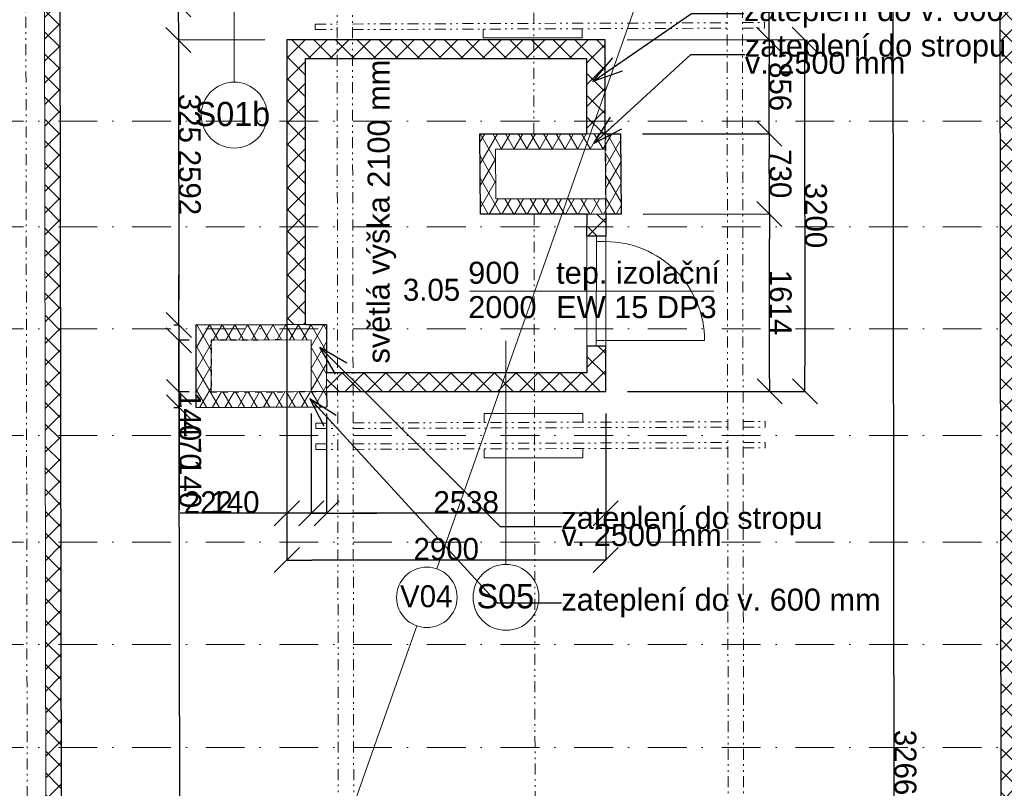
# Model space of a CAD drawing. Extents: x 25031 to 63966, y -28982 to 9473.
# Tile 9 of 12: x 50524 to 59480, y -9917 to -2924. Entities that reach past the tile are written whole.
import ezdxf

# ---------------------------------------------------------------- set-up
doc = ezdxf.new("R2010")
doc.units = 0
doc.header["$MEASUREMENT"] = 0
for name, pattern in [('Čerchovaná', [670.277762, 352.777767, -176.388884, 0, -141.111112]), ('Čerchovaná se dvěma tečkami S', [250, 100, -40, 15, -40, 15, -40]), ('čárkovaná S', [100, 50, -50])]:
    doc.linetypes.add(name, pattern=pattern)
for name, color, linetype, lineweight, true_color in [('2D kreslení - obecné_Číslo_pera__241', 9, 'Continuous', 13, 0x808080), ('blok I_pohled4_terén_Číslo_pera__241', 9, 'Continuous', 13, 0x808080), ('vodorovné konstrukce_Číslo_pera__241', 9, 'Continuous', 13, 0x808080)]:
    doc.layers.add(name, color=color, linetype=linetype, lineweight=lineweight, true_color=true_color)
for name, color, linetype, lineweight in [('2D VÝPLNĚ_Číslo_pera__4', 91, 'Continuous', 13), ('2D ČÁRY_Číslo_pera__1', 7, 'Continuous', 15), ('2D ČÁRY_Číslo_pera__2', 1, 'Continuous', 25), ('blok I_pohled4_terén_Číslo_pera__4', 91, 'Continuous', 13), ('hřeben_Číslo_pera__1', 7, 'Continuous', 15), ('komín_Číslo_pera__1', 7, 'Continuous', 15), ('komín_Číslo_pera__2', 1, 'Continuous', 25), ('krokve_Číslo_pera__1', 7, 'Continuous', 15), ('POZNÁMKY.POPISKA_Číslo_pera__4', 91, 'Continuous', 13), ('POZNÁMKY.TEXT_Číslo_pera__4', 91, 'Continuous', 13), ('vodorovné konstrukce_Číslo_pera__1', 7, 'Continuous', 15), ('zdi_Číslo_pera__1', 7, 'Continuous', 15), ('zdi_Číslo_pera__2', 1, 'Continuous', 25), ('zdi_Číslo_pera__7', 7, 'Continuous', 20)]:
    doc.layers.add(name, color=color, linetype=linetype, lineweight=lineweight)
doc.layers.add('KÓTY.ZÁKLADNÍ', color=7, linetype='Continuous')
doc.layers.add('vodorovné konstrukce', color=7, linetype='Continuous')
doc.styles.add('GENERATED_STYLE_1', font='arial.ttf')
doc.styles.add('GENERATED_STYLE_2', font='txt')
doc.styles.add('GENERATED_STYLE_3', font='txt')
doc.styles.get("Standard").update_dxf_attribs({"font": 'txt', "bigfont": 'BIGFONT.SHX'})
doc.dimstyles.new('GENERATED_STYLE__1', dxfattribs={"dimtxt": 200, "dimasz": 228, "dimexe": 0.18, "dimexo": 200, "dimgap": 0.09, "dimtad": 1, "dimtih": 1, "dimtoh": 1, "dimdec": 0, "dimzin": 0, "dimdsep": 46, "dimtxsty": 'GENERATED_STYLE_2', "dimblk": 'ARROWHEAD_6', "dimblk1": 'ARROWHEAD_6', "dimblk2": 'ARROWHEAD_6', "dimcen": 0.09, "dimclrd": 256, "dimclre": 256, "dimclrt": 256, "dimazin": 0, "dimtfac": 1, "dimtdec": 4, "dimtmove": 0, "dimatfit": 3, "dimfxl": 0, "dimtolj": 1, "dimtzin": 0, "dimarcsym": 0})
doc.dimstyles.new('GENERATED_STYLE__2', dxfattribs={"dimtxt": 200, "dimasz": 228, "dimexe": 0.18, "dimexo": 200, "dimgap": 0.09, "dimtad": 1, "dimdec": 0, "dimzin": 0, "dimdsep": 46, "dimtxsty": 'GENERATED_STYLE_2', "dimblk": 'ARROWHEAD_6', "dimblk1": 'ARROWHEAD_6', "dimblk2": 'ARROWHEAD_6', "dimcen": 0.09, "dimclrd": 256, "dimclre": 256, "dimclrt": 256, "dimazin": 0, "dimtfac": 1, "dimtdec": 4, "dimtmove": 0, "dimatfit": 3, "dimfxl": 0, "dimtolj": 1, "dimtzin": 0, "dimarcsym": 0})
doc.dimstyles.new('GENERATED_STYLE__3', dxfattribs={"dimtxt": 0.18, "dimasz": 273.6, "dimexe": 0.18, "dimexo": 0.0625, "dimgap": 0.09, "dimtad": 0, "dimtih": 1, "dimtoh": 1, "dimdec": 4, "dimzin": 0, "dimdsep": 46, "dimtxsty": 'Standard', "dimcen": 0.09, "dimadec": 0, "dimazin": 0, "dimtfac": 1, "dimtdec": 4, "dimtmove": 0, "dimatfit": 3, "dimldrblk": 'ARROWHEAD_3', "dimfxl": 0, "dimtolj": 1, "dimtzin": 0, "dimarcsym": 0})
pattern_1 = [(60, (0, 0), (-86.60254, 50), []), (120, (0, 0), (86.60254, 50), [])]
pattern_2 = [(45, (0, 0), (-98.99495, 98.99495), []), (135, (0, 0), (98.99495, 98.99495), [])]

# ---------------------------------------------------------------- blocks, each defined once
blk = doc.blocks.new('LINE_8829', base_point=(52475.5, -1792.2))
at = {"layer": 'vodorovné konstrukce_Číslo_pera__241', "linetype": 'Continuous'}
blk.add_line((52475.5, -1792.2), (52475.5, -3492.2), dxfattribs=at)
blk.add_circle((52475.5, -3792.2), 300, dxfattribs=at)
blk = doc.blocks.new('LINE_10106', base_point=(54947.4, -5846))
at = {"layer": 'vodorovné konstrukce_Číslo_pera__241', "linetype": 'Continuous'}
blk.add_line((54947.4, -5846), (54947.4, -7879.9), dxfattribs=at)
blk.add_circle((54947.4, -8179.9), 300, dxfattribs=at)
blk = doc.blocks.new('ARROWHEAD_6')
at = {"linetype": 'Continuous'}
for p, q in [((-0.5, -0.5), (0.5, 0.5)), ((0, 0), (-1, 0))]:
    blk.add_line(p, q, dxfattribs=at)
blk = doc.blocks.new('*D1024')
at = {"layer": 'Defpoints', "color": 0, "linetype": 'Continuous', "transparency": 16777216}
for p in [(50890.4, -2785.6), (51967.2, -3109), (52954.3, -3107.4)]:
    blk.add_point(p, dxfattribs=at)
at = {"layer": 'KÓTY.ZÁKLADNÍ', "linetype": 'Continuous', "lineweight": -2, "transparency": 16777216}
for p, q in [((51966.3, -2555.8), (51965.9, -2327.8)), ((51090.4, -2785.2), (51966.8, -2783.8)), ((51966.6, -2783.8), (51967.2, -3109)), ((52754.3, -3107.7), (51967, -3109)), ((51967.6, -3337), (51968.8, -4079.5))]:
    blk.add_line(p, q, dxfattribs=at)
at = {"layer": 'KÓTY.ZÁKLADNÍ', "linetype": 'Continuous', "lineweight": -2, "transparency": 16777216, "xscale": 228, "yscale": 228, "zscale": 228}
for p, rotation in [((51966.6, -2783.8), 270.0956590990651), ((51967.2, -3109), 90.09565909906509)]:
    blk.add_blockref('ARROWHEAD_6', p, dxfattribs=dict(at, rotation=rotation))
at = {"layer": 'KÓTY.ZÁKLADNÍ', "linetype": 'Continuous', "transparency": 16777216, "insert": (52068.5, -3822.1), "char_height": 200, "attachment_point": 5, "rotation": 270.09566, "style": 'GENERATED_STYLE_2'}
blk.add_mtext('\\A1;325', dxfattribs=at)
blk = doc.blocks.new('*D1025')
at = {"layer": 'Defpoints', "color": 0, "linetype": 'Continuous', "transparency": 16777216}
for p in [(52954.3, -3107.4), (51971.5, -5701.4), (52125.3, -5701.1)]:
    blk.add_point(p, dxfattribs=at)
at = {"layer": 'KÓTY.ZÁKLADNÍ', "linetype": 'Continuous', "lineweight": -2, "transparency": 16777216}
for p, q in [((52754.3, -3107.7), (51967, -3109)), ((51967.6, -3337), (51971.1, -5473.4)), ((51925.3, -5701.5), (51971.3, -5701.4))]:
    blk.add_line(p, q, dxfattribs=at)
at = {"layer": 'KÓTY.ZÁKLADNÍ', "linetype": 'Continuous', "lineweight": -2, "transparency": 16777216, "xscale": 228, "yscale": 228, "zscale": 228}
for p, rotation in [((51967.2, -3109), 90.09565909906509), ((51971.5, -5701.4), 270.0956590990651)]:
    blk.add_blockref('ARROWHEAD_6', p, dxfattribs=dict(at, rotation=rotation))
at = {"layer": 'KÓTY.ZÁKLADNÍ', "linetype": 'Continuous', "transparency": 16777216, "insert": (52069.4, -4405), "char_height": 200, "attachment_point": 5, "rotation": 270.09566, "style": 'GENERATED_STYLE_2'}
blk.add_mtext('\\A1;2592', dxfattribs=at)
blk = doc.blocks.new('*D1026')
at = {"layer": 'Defpoints', "color": 0, "linetype": 'Continuous', "transparency": 16777216}
for p in [(52125.3, -5701.1), (51971.8, -5841.1), (52265.5, -5840.6)]:
    blk.add_point(p, dxfattribs=at)
at = {"layer": 'KÓTY.ZÁKLADNÍ', "linetype": 'Continuous', "lineweight": -2, "transparency": 16777216}
for p, q in [((51971.1, -5473.4), (51970.8, -5245.4)), ((51925.3, -5701.5), (51971.3, -5701.4)), ((51971.5, -5701.4), (51971.8, -5841.1)), ((52065.5, -5841), (51971.6, -5841.1)), ((51972.1, -6069.1), (51973.3, -6773.5))]:
    blk.add_line(p, q, dxfattribs=at)
at = {"layer": 'KÓTY.ZÁKLADNÍ', "linetype": 'Continuous', "lineweight": -2, "transparency": 16777216, "xscale": 228, "yscale": 228, "zscale": 228}
for p, rotation in [((51971.5, -5701.4), 270.0956590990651), ((51971.8, -5841.1), 90.09565909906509)]:
    blk.add_blockref('ARROWHEAD_6', p, dxfattribs=dict(at, rotation=rotation))
at = {"layer": 'KÓTY.ZÁKLADNÍ', "linetype": 'Continuous', "transparency": 16777216, "insert": (52073, -6535.1), "char_height": 200, "attachment_point": 5, "rotation": 270.09566, "style": 'GENERATED_STYLE_2'}
blk.add_mtext('\\A1;140', dxfattribs=at)
blk = doc.blocks.new('*D1027')
at = {"layer": 'Defpoints', "color": 0, "linetype": 'Continuous', "transparency": 16777216}
for p in [(52265.5, -5840.6), (51972.5, -6311.1), (52266.3, -6310.6)]:
    blk.add_point(p, dxfattribs=at)
at = {"layer": 'KÓTY.ZÁKLADNÍ', "linetype": 'Continuous', "lineweight": -2, "transparency": 16777216}
for p, q in [((52065.5, -5841), (51971.6, -5841.1)), ((51972.1, -6069.1), (51972.2, -6083.1)), ((52066.3, -6311), (51972.4, -6311.1)), ((51972.5, -6311.1), (51973.8, -7053.6))]:
    blk.add_line(p, q, dxfattribs=at)
at = {"layer": 'KÓTY.ZÁKLADNÍ', "linetype": 'Continuous', "lineweight": -2, "transparency": 16777216, "xscale": 228, "yscale": 228, "zscale": 228}
for p, rotation in [((51971.8, -5841.1), 90.09565909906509), ((51972.5, -6311.1), 270.0956590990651)]:
    blk.add_blockref('ARROWHEAD_6', p, dxfattribs=dict(at, rotation=rotation))
at = {"layer": 'KÓTY.ZÁKLADNÍ', "linetype": 'Continuous', "transparency": 16777216, "insert": (52073.4, -6796.2), "char_height": 200, "attachment_point": 5, "rotation": 270.09566, "style": 'GENERATED_STYLE_2'}
blk.add_mtext('\\A1;470', dxfattribs=at)
blk = doc.blocks.new('*D1028')
at = {"layer": 'Defpoints', "color": 0, "linetype": 'Continuous', "transparency": 16777216}
for p in [(52266.3, -6310.6), (51972.8, -6451.4), (52126.5, -6451.1)]:
    blk.add_point(p, dxfattribs=at)
at = {"layer": 'KÓTY.ZÁKLADNÍ', "linetype": 'Continuous', "lineweight": -2, "transparency": 16777216}
for p, q in [((51972.2, -6083.1), (51971.8, -5855.1)), ((52066.3, -6311), (51972.4, -6311.1)), ((51972.5, -6311.1), (51972.8, -6451.4)), ((51926.5, -6451.5), (51972.6, -6451.4)), ((51973.1, -6679.4), (51974.3, -7383.8))]:
    blk.add_line(p, q, dxfattribs=at)
at = {"layer": 'KÓTY.ZÁKLADNÍ', "linetype": 'Continuous', "lineweight": -2, "transparency": 16777216, "xscale": 228, "yscale": 228, "zscale": 228}
for p, rotation in [((51972.5, -6311.1), 270.0956590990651), ((51972.8, -6451.4), 90.09565909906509)]:
    blk.add_blockref('ARROWHEAD_6', p, dxfattribs=dict(at, rotation=rotation))
at = {"layer": 'KÓTY.ZÁKLADNÍ', "linetype": 'Continuous', "transparency": 16777216, "insert": (52074, -7145.4), "char_height": 200, "attachment_point": 5, "rotation": 270.09566, "style": 'GENERATED_STYLE_2'}
blk.add_mtext('\\A1;140', dxfattribs=at)
blk = doc.blocks.new('*D1029')
at = {"layer": 'Defpoints', "color": 0, "linetype": 'Continuous', "transparency": 16777216}
for p in [(52126.5, -6451.1), (51986.2, -14511.1), (53210.2, -14509)]:
    blk.add_point(p, dxfattribs=at)
at = {"layer": 'KÓTY.ZÁKLADNÍ', "linetype": 'Continuous', "lineweight": -2, "transparency": 16777216}
for p, q in [((51926.5, -6451.5), (51972.6, -6451.4)), ((51973.1, -6679.4), (51985.8, -14283.1)), ((53010.2, -14509.3), (51986, -14511.1))]:
    blk.add_line(p, q, dxfattribs=at)
at = {"layer": 'KÓTY.ZÁKLADNÍ', "linetype": 'Continuous', "lineweight": -2, "transparency": 16777216, "xscale": 228, "yscale": 228, "zscale": 228}
for p, rotation in [((51972.8, -6451.4), 90.09565909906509), ((51986.2, -14511.1), 270.0956590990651)]:
    blk.add_blockref('ARROWHEAD_6', p, dxfattribs=dict(at, rotation=rotation))
at = {"layer": 'KÓTY.ZÁKLADNÍ', "linetype": 'Continuous', "transparency": 16777216, "insert": (52079.6, -10481.1), "char_height": 200, "attachment_point": 5, "rotation": 270.09566, "style": 'GENERATED_STYLE_2'}
blk.add_mtext('\\A1;8060', dxfattribs=at)
blk = doc.blocks.new('*D1034')
at = {"layer": 'Defpoints', "color": 0, "linetype": 'Continuous', "transparency": 16777216}
for p in [(55995.2, -4693.3), (57343.2, -4691.1), (55854.1, -6307.4)]:
    blk.add_point(p, dxfattribs=at)
at = {"layer": 'KÓTY.ZÁKLADNÍ', "linetype": 'Continuous', "lineweight": -2, "transparency": 16777216}
for p, q in [((56195.2, -4693), (57343.4, -4691.1)), ((57345.5, -6076.9), (57343.6, -4919.1)), ((56054.1, -6307), (57346.1, -6304.9))]:
    blk.add_line(p, q, dxfattribs=at)
at = {"layer": 'KÓTY.ZÁKLADNÍ', "linetype": 'Continuous', "lineweight": -2, "transparency": 16777216, "xscale": 228, "yscale": 228, "zscale": 228}
for p, rotation in [((57343.2, -4691.1), 90.09565909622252), ((57345.9, -6304.9), 270.0956590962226)]:
    blk.add_blockref('ARROWHEAD_6', p, dxfattribs=dict(at, rotation=rotation))
at = {"layer": 'KÓTY.ZÁKLADNÍ', "linetype": 'Continuous', "transparency": 16777216, "insert": (57444.7, -5497.8), "char_height": 200, "attachment_point": 5, "rotation": 270.09566, "style": 'GENERATED_STYLE_2'}
blk.add_mtext('\\A1;1614', dxfattribs=at)
blk = doc.blocks.new('*D1035')
at = {"layer": 'Defpoints', "color": 0, "linetype": 'Continuous', "transparency": 16777216}
for p in [(55989.8, -3963.3), (57342, -3961.1), (55995.2, -4693.3)]:
    blk.add_point(p, dxfattribs=at)
at = {"layer": 'KÓTY.ZÁKLADNÍ', "linetype": 'Continuous', "lineweight": -2, "transparency": 16777216}
for p, q in [((56189.8, -3963), (57342.2, -3961.1)), ((57342.8, -4463.1), (57342.4, -4189.1)), ((56195.2, -4693), (57343.4, -4691.1))]:
    blk.add_line(p, q, dxfattribs=at)
at = {"layer": 'KÓTY.ZÁKLADNÍ', "linetype": 'Continuous', "lineweight": -2, "transparency": 16777216, "xscale": 228, "yscale": 228, "zscale": 228}
for p, rotation in [((57342, -3961.1), 90.09565909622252), ((57343.2, -4691.1), 270.0956590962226)]:
    blk.add_blockref('ARROWHEAD_6', p, dxfattribs=dict(at, rotation=rotation))
at = {"layer": 'KÓTY.ZÁKLADNÍ', "linetype": 'Continuous', "transparency": 16777216, "insert": (57442.7, -4325.9), "char_height": 200, "attachment_point": 5, "rotation": 270.09566, "style": 'GENERATED_STYLE_2'}
blk.add_mtext('\\A1;730', dxfattribs=at)
blk = doc.blocks.new('*D1036')
at = {"layer": 'Defpoints', "color": 0, "linetype": 'Continuous', "transparency": 16777216}
for p in [(55850.9, -3107.4), (57340.6, -3104.9), (55989.8, -3963.3)]:
    blk.add_point(p, dxfattribs=at)
at = {"layer": 'KÓTY.ZÁKLADNÍ', "linetype": 'Continuous', "lineweight": -2, "transparency": 16777216}
for p, q in [((56050.9, -3107), (57340.8, -3104.9)), ((57341.6, -3733.1), (57341, -3332.9)), ((56189.8, -3963), (57342.2, -3961.1))]:
    blk.add_line(p, q, dxfattribs=at)
at = {"layer": 'KÓTY.ZÁKLADNÍ', "linetype": 'Continuous', "lineweight": -2, "transparency": 16777216, "xscale": 228, "yscale": 228, "zscale": 228}
for p, rotation in [((57340.6, -3104.9), 90.09565909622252), ((57342, -3961.1), 270.0956590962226)]:
    blk.add_blockref('ARROWHEAD_6', p, dxfattribs=dict(at, rotation=rotation))
at = {"layer": 'KÓTY.ZÁKLADNÍ', "linetype": 'Continuous', "transparency": 16777216, "insert": (57441.4, -3532.8), "char_height": 200, "attachment_point": 5, "rotation": 270.09566, "style": 'GENERATED_STYLE_2'}
blk.add_mtext('\\A1;856', dxfattribs=at)
blk = doc.blocks.new('*D1037')
at = {"layer": 'Defpoints', "color": 0, "linetype": 'Continuous', "transparency": 16777216}
for p in [(55600.4, -2768.6), (57340, -2765.7), (55850.9, -3107.4)]:
    blk.add_point(p, dxfattribs=at)
at = {"layer": 'KÓTY.ZÁKLADNÍ', "linetype": 'Continuous', "lineweight": -2, "transparency": 16777216}
for p, q in [((57339.6, -2537.7), (57338.4, -1804.8)), ((55800.4, -2768.3), (57340.2, -2765.7)), ((57340.6, -3104.9), (57340, -2765.7)), ((56050.9, -3107), (57340.8, -3104.9)), ((57341, -3332.9), (57341.3, -3560.9))]:
    blk.add_line(p, q, dxfattribs=at)
at = {"layer": 'KÓTY.ZÁKLADNÍ', "linetype": 'Continuous', "lineweight": -2, "transparency": 16777216, "xscale": 228, "yscale": 228, "zscale": 228}
for p, rotation in [((57340, -2765.7), 270.0956590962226), ((57340.6, -3104.9), 90.09565909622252)]:
    blk.add_blockref('ARROWHEAD_6', p, dxfattribs=dict(at, rotation=rotation))
at = {"layer": 'KÓTY.ZÁKLADNÍ', "linetype": 'Continuous', "transparency": 16777216, "insert": (57438.9, -2057.1), "char_height": 200, "attachment_point": 5, "rotation": 270.09566, "style": 'GENERATED_STYLE_2'}
blk.add_mtext('\\A1;339', dxfattribs=at)
blk = doc.blocks.new('*D1042')
at = {"layer": 'Defpoints', "color": 0, "linetype": 'Continuous', "transparency": 16777216}
for p in [(58456.3, 6573.8), (59429.1, 6575.2), (59474.6, -26087.5)]:
    blk.add_point(p, dxfattribs=at)
at = {"layer": 'KÓTY.ZÁKLADNÍ', "linetype": 'Continuous', "lineweight": -2, "transparency": 16777216}
for p, q in [((59229.1, 6574.9), (58456.1, 6573.8)), ((58501.5, -25860.9), (58456.6, 6345.8)), ((59274.6, -26087.8), (58501.7, -26088.9))]:
    blk.add_line(p, q, dxfattribs=at)
at = {"layer": 'KÓTY.ZÁKLADNÍ', "linetype": 'Continuous', "lineweight": -2, "transparency": 16777216, "xscale": 228, "yscale": 228, "zscale": 228}
for p, rotation in [((58456.3, 6573.8), 90.079836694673), ((58501.8, -26088.9), 270.079836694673)]:
    blk.add_blockref('ARROWHEAD_6', p, dxfattribs=dict(at, rotation=rotation))
at = {"layer": 'KÓTY.ZÁKLADNÍ', "linetype": 'Continuous', "transparency": 16777216, "insert": (58579.2, -9757.4), "char_height": 200, "attachment_point": 5, "rotation": 270.07984, "style": 'GENERATED_STYLE_2'}
blk.add_mtext('\\A1;32663', dxfattribs=at)
blk = doc.blocks.new('*D1060')
at = {"layer": 'Defpoints', "color": 0, "linetype": 'Continuous', "transparency": 16777216}
for p in [(53316.3, -6307.4), (55854.1, -6307.4), (53316.3, -7415.1)]:
    blk.add_point(p, dxfattribs=at)
at = {"layer": 'KÓTY.ZÁKLADNÍ', "linetype": 'Continuous', "lineweight": -2, "transparency": 16777216}
for p, q in [((53316.3, -6507.4), (53316.3, -7415.2)), ((55854.1, -6507.4), (55854.1, -7415.2)), ((55626.1, -7415.1), (53544.3, -7415.1))]:
    blk.add_line(p, q, dxfattribs=at)
at = {"layer": 'KÓTY.ZÁKLADNÍ', "linetype": 'Continuous', "lineweight": -2, "transparency": 16777216, "xscale": 228, "yscale": 228, "zscale": 228, "rotation": 180}
blk.add_blockref('ARROWHEAD_6', (53316.3, -7415.1), dxfattribs=at)
at = {"layer": 'KÓTY.ZÁKLADNÍ', "linetype": 'Continuous', "lineweight": -2, "transparency": 16777216, "xscale": 228, "yscale": 228, "zscale": 228}
blk.add_blockref('ARROWHEAD_6', (55854.1, -7415.1), dxfattribs=at)
at = {"layer": 'KÓTY.ZÁKLADNÍ', "linetype": 'Continuous', "transparency": 16777216, "insert": (54585.2, -7315), "char_height": 200, "attachment_point": 5, "style": 'GENERATED_STYLE_2'}
blk.add_mtext('\\A1;2538', dxfattribs=at)
blk = doc.blocks.new('*D1061')
at = {"layer": 'Defpoints', "color": 0, "linetype": 'Continuous', "transparency": 16777216}
for p in [(53176.3, -6307.4), (53316.3, -6307.4), (53176.3, -7415.1)]:
    blk.add_point(p, dxfattribs=at)
at = {"layer": 'KÓTY.ZÁKLADNÍ', "linetype": 'Continuous', "lineweight": -2, "transparency": 16777216}
for p, q in [((53176.3, -6507.4), (53176.3, -7415.2)), ((53316.3, -6507.4), (53316.3, -7415.2)), ((52948.3, -7415.1), (52243.9, -7415.1)), ((53316.3, -7415.1), (53176.3, -7415.1)), ((53544.3, -7415.1), (53772.3, -7415.1))]:
    blk.add_line(p, q, dxfattribs=at)
at = {"layer": 'KÓTY.ZÁKLADNÍ', "linetype": 'Continuous', "lineweight": -2, "transparency": 16777216, "xscale": 228, "yscale": 228, "zscale": 228}
blk.add_blockref('ARROWHEAD_6', (53176.3, -7415.1), dxfattribs=at)
at = {"layer": 'KÓTY.ZÁKLADNÍ', "linetype": 'Continuous', "lineweight": -2, "transparency": 16777216, "xscale": 228, "yscale": 228, "zscale": 228, "rotation": 180}
blk.add_blockref('ARROWHEAD_6', (53316.3, -7415.1), dxfattribs=at)
at = {"layer": 'KÓTY.ZÁKLADNÍ', "linetype": 'Continuous', "transparency": 16777216, "insert": (52482.1, -7315), "char_height": 200, "attachment_point": 5, "style": 'GENERATED_STYLE_2'}
blk.add_mtext('\\A1;140', dxfattribs=at)
blk = doc.blocks.new('*D1062')
at = {"layer": 'Defpoints', "color": 0, "linetype": 'Continuous', "transparency": 16777216}
for p in [(52954.3, -5837.4), (53176.3, -6307.4), (52954.3, -7415.1)]:
    blk.add_point(p, dxfattribs=at)
at = {"layer": 'KÓTY.ZÁKLADNÍ', "linetype": 'Continuous', "lineweight": -2, "transparency": 16777216}
for p, q in [((52954.3, -6037.4), (52954.3, -7415.2)), ((53176.3, -6507.4), (53176.3, -7415.2)), ((52726.3, -7415.1), (51983.8, -7415.1)), ((53176.3, -7415.1), (52954.3, -7415.1)), ((53404.3, -7415.1), (53632.3, -7415.1))]:
    blk.add_line(p, q, dxfattribs=at)
at = {"layer": 'KÓTY.ZÁKLADNÍ', "linetype": 'Continuous', "lineweight": -2, "transparency": 16777216, "xscale": 228, "yscale": 228, "zscale": 228}
blk.add_blockref('ARROWHEAD_6', (52954.3, -7415.1), dxfattribs=at)
at = {"layer": 'KÓTY.ZÁKLADNÍ', "linetype": 'Continuous', "lineweight": -2, "transparency": 16777216, "xscale": 228, "yscale": 228, "zscale": 228, "rotation": 180}
blk.add_blockref('ARROWHEAD_6', (53176.3, -7415.1), dxfattribs=at)
at = {"layer": 'KÓTY.ZÁKLADNÍ', "linetype": 'Continuous', "transparency": 16777216, "insert": (52241, -7315), "char_height": 200, "attachment_point": 5, "style": 'GENERATED_STYLE_2'}
blk.add_mtext('\\A1;222', dxfattribs=at)
blk = doc.blocks.new('*D1063')
at = {"layer": 'Defpoints', "color": 0, "linetype": 'Continuous', "transparency": 16777216}
for p in [(52954.3, -5473.4), (55854.1, -6307.4), (52954.3, -7840.6)]:
    blk.add_point(p, dxfattribs=at)
at = {"layer": 'KÓTY.ZÁKLADNÍ', "linetype": 'Continuous', "lineweight": -2, "transparency": 16777216}
for p, q in [((52954.3, -5673.4), (52954.3, -7840.8)), ((55854.1, -6507.4), (55854.1, -7840.8)), ((55626.1, -7840.6), (53182.3, -7840.6))]:
    blk.add_line(p, q, dxfattribs=at)
at = {"layer": 'KÓTY.ZÁKLADNÍ', "linetype": 'Continuous', "lineweight": -2, "transparency": 16777216, "xscale": 228, "yscale": 228, "zscale": 228, "rotation": 180}
blk.add_blockref('ARROWHEAD_6', (52954.3, -7840.6), dxfattribs=at)
at = {"layer": 'KÓTY.ZÁKLADNÍ', "linetype": 'Continuous', "lineweight": -2, "transparency": 16777216, "xscale": 228, "yscale": 228, "zscale": 228}
blk.add_blockref('ARROWHEAD_6', (55854.1, -7840.6), dxfattribs=at)
at = {"layer": 'KÓTY.ZÁKLADNÍ', "linetype": 'Continuous', "transparency": 16777216, "insert": (54404.2, -7740.5), "char_height": 200, "attachment_point": 5, "style": 'GENERATED_STYLE_2'}
blk.add_mtext('\\A1;2900', dxfattribs=at)
blk = doc.blocks.new('*D1048')
at = {"layer": 'Defpoints', "color": 0, "linetype": 'Continuous', "transparency": 16777216}
for p in [(55850.9, -3107.4), (55854.1, -6307.4), (57666.9, -6305.5)]:
    blk.add_point(p, dxfattribs=at)
at = {"layer": 'KÓTY.ZÁKLADNÍ', "linetype": 'Continuous', "lineweight": -2, "transparency": 16777216}
for p, q in [((56050.9, -3107.2), (57663.8, -3105.5)), ((57663.8, -3333.5), (57666.6, -6077.5)), ((56054.1, -6307.2), (57667.1, -6305.5))]:
    blk.add_line(p, q, dxfattribs=at)
at = {"layer": 'KÓTY.ZÁKLADNÍ', "linetype": 'Continuous', "lineweight": -2, "transparency": 16777216, "xscale": 228, "yscale": 228, "zscale": 228}
for p, rotation in [((57663.6, -3105.5), 90.05870249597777), ((57666.9, -6305.5), 270.0587024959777)]:
    blk.add_blockref('ARROWHEAD_6', p, dxfattribs=dict(at, rotation=rotation))
at = {"layer": 'KÓTY.ZÁKLADNÍ', "linetype": 'Continuous', "transparency": 16777216, "insert": (57765.3, -4705.4), "char_height": 200, "attachment_point": 5, "rotation": 270.0587, "style": 'GENERATED_STYLE_2'}
blk.add_mtext('\\A1;3200', dxfattribs=at)
blk = doc.blocks.new('ARROWHEAD_3')
at = {"linetype": 'Continuous'}
blk.add_line((0, 0), (-1, 0), dxfattribs=at)
at = {"linetype": 'Continuous', "flags": 128}
blk.add_lwpolyline([(-1, 0.2679), (0, 0), (-1, -0.2679)], dxfattribs=at)

msp = doc.modelspace()

# ---------------------------------------------------------------- hatches: boundary and pattern name
at = {"layer": '2D VÝPLNĚ_Číslo_pera__4', "linetype": 'Continuous'}
h = msp.add_hatch(dxfattribs=at)
h.set_pattern_fill('TEPELNA_IZOLACE_EPS', color=256, style=0, pattern_type=2)
h.set_pattern_definition(pattern_2)
h.paths.add_polyline_path([(43739.2, -26087.5), (43739.2, -26227.5), (59614.8, -26227.5), (59568.9, 6715.7), (50734.6, 6683.9), (50745, 413.9), (55395, 430.6), (55395.8, -79.4), (55595.9, -79), (55594.7, 631.4), (50884.7, 614.4), (50874.8, 6544.5), (59429.1, 6575.2), (59474.6, -26087.5)], flags=0)
h = msp.add_hatch(dxfattribs=at)
h.set_pattern_fill('TEPELNA_IZOLACE_EPS', color=256, style=0, pattern_type=2)
h.set_pattern_definition(pattern_2)
h.paths.add_polyline_path([(43603.2, -17436.4), (43782.5, -17436.4), (43782.5, -17576.3), (50915.1, -17575.4), (50890.4, -2785.6), (55600.4, -2768.6), (55597.4, -939), (55397.4, -939.4), (55400, -2569.4), (50750.1, -2586.1), (50774.8, -17435.4)], flags=0)
h = msp.add_hatch(dxfattribs=at)
h.set_pattern_fill('TEPELNA_IZOLACE_EPS', color=256, style=0, pattern_type=2)
h.set_pattern_definition(pattern_2)
h.paths.add_polyline_path([(53124.3, -5697.6), (53124.3, -3277.4), (55680.9, -3277.4), (55680.9, -3963.1), (55850.9, -3963.2), (55850.9, -3107.4), (52954.3, -3107.4), (52954.3, -5697.6)], flags=0)
h = msp.add_hatch(dxfattribs=at)
h.set_pattern_fill('TEPELNA_IZOLACE_MINERÁL', color=256, style=0, pattern_type=2)
h.set_pattern_definition(pattern_1)
h.paths.add_polyline_path([(54710.3, -3962.5), (54715, -4692.5), (55995.2, -4693.3), (55989.8, -3963.3)], flags=0)
h.paths.add_polyline_path([(54854.1, -4552.6), (54851.2, -4102.6), (55850.9, -4103.2), (55854.1, -4553.2)], flags=0)
h = msp.add_hatch(dxfattribs=at)
h.set_pattern_fill('TEPELNA_IZOLACE_EPS', color=256, style=0, pattern_type=2)
h.set_pattern_definition(pattern_2)
h.paths.add_polyline_path([(55684.3, -4893.3), (55854.1, -4893.3), (55854.1, -4693.2), (55684.3, -4693.2)], flags=0)
h = msp.add_hatch(dxfattribs=at)
h.set_pattern_fill('TEPELNA_IZOLACE_MINERÁL', color=256, style=0, pattern_type=2)
h.set_pattern_definition(pattern_1)
h.paths.add_polyline_path([(53315.3, -5696.9), (52125.3, -5701.1), (52126.5, -6451.1), (53316.5, -6446.9)], flags=0)
h.paths.add_polyline_path([(52265.5, -5840.6), (53175.5, -5837.4), (53176.3, -6307.4), (52266.3, -6310.6)], flags=0)
h = msp.add_hatch(dxfattribs=at)
h.set_pattern_fill('TEPELNA_IZOLACE_EPS', color=256, style=0, pattern_type=2)
h.set_pattern_definition(pattern_2)
h.paths.add_polyline_path([(53316.3, -6307.4), (55854.1, -6307.4), (55854.1, -5893.5), (55684.1, -5893.3), (55684.1, -6137.4), (53316.3, -6137.4)], flags=0)

# ---------------------------------------------------------------- linework, layer by layer
at = {"layer": '2D kreslení - obecné_Číslo_pera__241', "linetype": 'Continuous'}
msp.add_circle((54227.4, -8179.9), 275, dxfattribs=at)
at = {"layer": '2D ČÁRY_Číslo_pera__1', "linetype": 'Continuous'}
for p, q in [((52954.3, -5837.4), (52954.3, -3107.4)), ((52954.3, -3107.4), (55850.9, -3107.4)), ((55850.9, -4103.2), (55850.9, -3107.4)), ((53124.3, -3277.4), (55680.9, -3277.4)), ((53124.3, -5697.6), (53124.3, -3277.4)), ((55680.9, -3963.1), (55680.9, -3277.4)), ((55850.9, -3277.4), (55854.1, -3277.4)), ((55850.9, -3963.2), (55680.9, -3963.1)), ((55854.1, -4553.2), (55854.1, -6307.4)), ((55684.1, -4693.1), (55684.1, -6137.4)), ((55684.4, -4693.1), (55854.1, -4693.2)), ((55854.3, -4893.2), (55684.3, -4893.3)), ((55769.1, -5893.4), (55769.3, -4893.3)), ((52954.3, -5698.2), (53124.3, -5697.6)), ((55684.1, -5893.3), (55854.1, -5893.5)), ((53316, -6137.4), (55684.1, -6137.4)), ((53316, -6137.4), (53316.3, -6307.4)), ((53176.3, -6307.4), (55854.1, -6307.4))]:
    msp.add_line(p, q, dxfattribs=at)
at = {"layer": '2D ČÁRY_Číslo_pera__1', "linetype": 'Continuous', "flags": 128}
msp.add_lwpolyline([(55769.2, -5843.4), (55854.2, -5843.5), (56754.2, -5844, 0.414214), (55854.8, -4943.5), (55768.7, -4943.5)], format="xyb", dxfattribs=at)
at = {"layer": '2D ČÁRY_Číslo_pera__2', "linetype": 'čárkovaná S'}
msp.add_line((55850.9, -3963.2), (55854.1, -4693.2), dxfattribs=at)
at = {"layer": '2D ČÁRY_Číslo_pera__2', "linetype": 'Continuous', "flags": 128}
for points in [[(55850.9, -3963.2), (55850.9, -3107.4), (52954.3, -3107.4), (52954.3, -5696.9)], [(53124.3, -5697.6), (53124.3, -3277.4), (55680.9, -3277.4), (55680.9, -3963.1)], [(55854.1, -4693.2), (55854.3, -4893.2), (55684.3, -4893.3), (55684.4, -4693.1)], [(53316.3, -6307.4), (55854.1, -6307.4), (55854.1, -5893.5), (55684.1, -5893.3), (55684.1, -6137.4), (53316, -6137.4)]]:
    msp.add_lwpolyline(points, dxfattribs=at)
at = {"layer": '2D ČÁRY_Číslo_pera__2', "linetype": 'čárkovaná S', "flags": 128}
msp.add_lwpolyline([(52954.3, -5696.9), (52954.3, -5837.4), (52265.5, -5840.6), (52266.3, -6310.6), (53316.3, -6307.4)], dxfattribs=at)
at = {"layer": 'blok I_pohled4_terén_Číslo_pera__241', "linetype": 'Continuous'}
for p, q in [((54318.8, -7920.5), (59429.1, 6575.2)), ((50915.1, -17575.4), (54135.9, -8439.2))]:
    msp.add_line(p, q, dxfattribs=at)
at = {"layer": 'blok I_pohled4_terén_Číslo_pera__4', "linetype": 'Continuous'}
msp.add_line((56836.5, -5394.2), (54619.8, -5392.7), dxfattribs=at)
at = {"layer": 'hřeben_Číslo_pera__1', "linetype": 'Čerchovaná se dvěma tečkami S'}
for p, q in [((55192.4, 1887.2), (55202.2, -3962.8)), ((55203.4, -4692.8), (55217.7, -13262.8))]:
    msp.add_line(p, q, dxfattribs=at)
at = {"layer": 'komín_Číslo_pera__1', "linetype": 'Continuous'}
for p, q in [((54851.2, -4102.6), (55850.9, -4103.2)), ((54854.1, -4552.6), (54851.2, -4102.6)), ((55850.9, -4103.2), (55854.1, -4553.2)), ((55854.1, -4553.2), (54854.1, -4552.6)), ((52265.5, -5840.6), (53175.5, -5837.4)), ((52265.5, -5840.6), (52266.3, -6310.6)), ((53175.5, -5837.4), (53176.3, -6307.4)), ((52266.3, -6310.6), (53176.3, -6307.4))]:
    msp.add_line(p, q, dxfattribs=at)
at = {"layer": 'komín_Číslo_pera__2', "linetype": 'Continuous'}
for p, q in [((54715, -4692.5), (54710.3, -3962.5)), ((54710.3, -3962.5), (55680.9, -3963.1)), ((55850.9, -3963.2), (55989.8, -3963.3)), ((55989.8, -3963.3), (55995.2, -4693.3)), ((55684.4, -4693.1), (54715, -4692.5)), ((55995.2, -4693.3), (55854.1, -4693.2)), ((52125.3, -5701.1), (52954.3, -5698.2)), ((52125.3, -5701.1), (52126.5, -6451.1)), ((53124.3, -5697.6), (53315.3, -5696.9)), ((53315.3, -5696.9), (53316, -6137.4)), ((53316.3, -6307.4), (53316.5, -6446.9)), ((52126.5, -6451.1), (53316.5, -6446.9))]:
    msp.add_line(p, q, dxfattribs=at)
at = {"layer": 'krokve_Číslo_pera__1', "linetype": 'Čerchovaná'}
for p, q in [((60614.1, -3847.5), (49768, -3847.5)), ((60614.1, -4807.5), (49768, -4807.5)), ((60614.1, -5737.5), (49768, -5737.5)), ((60614.1, -6707.5), (49768, -6707.5)), ((60614.1, -7677.5), (49768, -7677.5)), ((60614.1, -8607.5), (49768, -8607.5)), ((60614.1, -9547.5), (49768, -9547.5))]:
    msp.add_line(p, q, dxfattribs=at)
at = {"layer": 'vodorovné konstrukce_Číslo_pera__1', "linetype": 'Čerchovaná se dvěma tečkami S'}
for p, q in [((50564.3, 6853.3), (50604.3, -17094)), ((53397.8, 4756.9), (53434.4, -17157.5)), ((53537.8, 4757.4), (53574.4, -17157.5)), ((56978.6, -17157.5), (56948, 4769.5)), ((57118.6, -17157.5), (57088, 4770)), ((53550.7, -2963.4), (56958.8, -2951.3)), ((57098.5, -2950.8), (57298.5, -2950)), ((57298.5, -3000), (57298.5, -2950)), ((53211, -2964.6), (53410.9, -2963.9)), ((53211.2, -3014.6), (53211, -2964.6)), ((53211.2, -3014.6), (53411.2, -3013.9)), ((53550.8, -3013.4), (56958.9, -3001.3)), ((57098.5, -3000.8), (57298.5, -3000)), ((53216.8, -6594.6), (53416.8, -6593.9)), ((53216.9, -6644.6), (53216.8, -6594.6)), ((53556.8, -6593.4), (56963.8, -6581.3)), ((57103.8, -6580.8), (57303.8, -6580.1)), ((57303.8, -6630.1), (57303.8, -6580.1)), ((53216.9, -6644.6), (53416.8, -6643.9)), ((53556.8, -6643.4), (56963.9, -6631.3)), ((57103.8, -6630.8), (57303.8, -6630.1)), ((53217.4, -6784.6), (53417.3, -6783.9)), ((53217.6, -6834.6), (53217.4, -6784.6)), ((53557.1, -6783.4), (56964.1, -6771.3)), ((57103.8, -6770.8), (57303.8, -6770.1)), ((57303.8, -6820.1), (57303.8, -6770.1)), ((53217.6, -6834.6), (53417.6, -6833.9)), ((53557.2, -6833.4), (56964.2, -6821.3)), ((57103.8, -6820.8), (57303.8, -6820.1))]:
    msp.add_line(p, q, dxfattribs=at)
at = {"layer": 'zdi_Číslo_pera__1', "linetype": 'Continuous'}
msp.add_line((50750.1, -2586.1), (50774.5, -17256.9), dxfattribs=at)
at = {"layer": 'zdi_Číslo_pera__2', "linetype": 'Continuous'}
for p, q in [((59474.6, -26087.5), (59429.1, 6575.2)), ((50890.4, -2785.6), (50915.1, -17575.4))]:
    msp.add_line(p, q, dxfattribs=at)
at = {"layer": 'zdi_Číslo_pera__7', "linetype": 'Continuous', "flags": 128}
for points in [[(55641.3, -3005.9), (55641.3, -3089), (54741.3, -3089.1), (54741.3, -3009.1)], [(54747.6, -6589.1), (54747.6, -6507.6), (55647.6, -6507.5), (55647.6, -6585.9)], [(55647.7, -6825.9), (55647.7, -6909), (54747.7, -6909.1), (54747.7, -6829.1)]]:
    msp.add_lwpolyline(points, dxfattribs=at)

# ---------------------------------------------------------------- block references
at = {"layer": 'vodorovné konstrukce', "linetype": 'Continuous'}
for name, p in [('LINE_8829', (52475.5, -1792.2)), ('LINE_10106', (54947.4, -5846))]:
    msp.add_blockref(name, p, dxfattribs=at)

# ---------------------------------------------------------------- texts
at = {"layer": 'POZNÁMKY.POPISKA_Číslo_pera__4', "linetype": 'Continuous', "char_height": 200, "width": 2847.094, "attachment_point": 4, "style": 'GENERATED_STYLE_1'}
for insert in [(57111.9, -2866.9), (55451.2, -8230.9)]:
    msp.add_mtext('{zateplení do v. 600 mm}', dxfattribs=dict(at, insert=insert))
at = {"layer": 'POZNÁMKY.POPISKA_Číslo_pera__4', "linetype": 'Continuous', "char_height": 200, "width": 2327.775, "attachment_point": 4, "line_spacing_factor": 0.470083, "style": 'GENERATED_STYLE_1'}
for insert in [(57120.3, -3239.2), (55451.2, -7536.3)]:
    msp.add_mtext('{zateplení do stropu\\Pv. 2500 mm}', dxfattribs=dict(at, insert=insert))
at = {"layer": 'POZNÁMKY.TEXT_Číslo_pera__4', "linetype": 'Continuous', "insert": (53688.4, -6051.9), "char_height": 200, "attachment_point": 1, "rotation": 90, "style": 'GENERATED_STYLE_1'}
msp.add_mtext('{světlá výška 2100 mm}', dxfattribs=at)
at = {"layer": 'POZNÁMKY.TEXT_Číslo_pera__4', "linetype": 'Continuous', "style": 'GENERATED_STYLE_3'}
for s, insert, char_height, attachment_point in [('{S01b}', (52115.5, -3783.5), 220, 4), ('{3.05}', (54010, -5281.3), 200, 1), ('{V04}', (53984.2, -8272.5), 200, 7), ('{S05}', (54679.9, -8171.2), 220, 4)]:
    msp.add_mtext(s, dxfattribs=dict(at, insert=insert, char_height=char_height, attachment_point=attachment_point))
at = {"layer": 'POZNÁMKY.TEXT_Číslo_pera__4', "linetype": 'Continuous', "insert": (54603.8, -5641.9), "char_height": 200, "attachment_point": 7, "line_spacing_factor": 0.937873, "style": 'GENERATED_STYLE_1'}
msp.add_mtext('{900^Itep. izolační\\P2000^IEW 15 DP3}', dxfattribs=at)

# ---------------------------------------------------------------- dimensions: what is measured, and where the dimension line sits
at = {"layer": 'KÓTY.ZÁKLADNÍ', "linetype": 'Continuous'}
for base, p1, p2, angle, dimstyle, picture, middle in [((58456.3, 6573.8), (59474.6, -26087.5), (59429.1, 6575.2), 90.07984, 'GENERATED_STYLE__2', '*D1042', (58579.2, -9757.4)), ((57340, -2765.7), (55850.9, -3107.4), (55600.4, -2768.6), 90.09566, 'GENERATED_STYLE__2', '*D1037', (57438.9, -2057.1)), ((51967.2, -3109), (50890.4, -2785.6), (52954.3, -3107.4), 270.09566, 'GENERATED_STYLE__2', '*D1024', (52068.5, -3822.1)), ((51971.5, -5701.4), (52954.3, -3107.4), (52125.3, -5701.1), 270.09566, 'GENERATED_STYLE__2', '*D1025', (52069.4, -4405)), ((57340.6, -3104.9), (55989.8, -3963.3), (55850.9, -3107.4), 90.09566, 'GENERATED_STYLE__2', '*D1036', (57441.4, -3532.8)), ((57666.9, -6305.5), (55850.9, -3107.4), (55854.1, -6307.4), 270.0587, 'GENERATED_STYLE__2', '*D1048', (57765.3, -4705.4)), ((57342, -3961.1), (55995.2, -4693.3), (55989.8, -3963.3), 90.09566, 'GENERATED_STYLE__2', '*D1035', (57442.7, -4325.9)), ((57343.2, -4691.1), (55854.1, -6307.4), (55995.2, -4693.3), 90.09566, 'GENERATED_STYLE__2', '*D1034', (57444.7, -5497.8)), ((51971.8, -5841.1), (52125.3, -5701.1), (52265.5, -5840.6), 270.09566, 'GENERATED_STYLE__2', '*D1026', (52073, -6535.1)), ((52954.3, -7840.6), (55854.1, -6307.4), (52954.3, -5473.4), 180, 'GENERATED_STYLE__1', '*D1063', (54404.2, -7740.5)), ((51972.5, -6311.1), (52265.5, -5840.6), (52266.3, -6310.6), 270.09566, 'GENERATED_STYLE__2', '*D1027', (52073.4, -6796.2)), ((51972.8, -6451.4), (52266.3, -6310.6), (52126.5, -6451.1), 270.09566, 'GENERATED_STYLE__2', '*D1028', (52074, -7145.4)), ((52954.3, -7415.1), (53176.3, -6307.4), (52954.3, -5837.4), 180, 'GENERATED_STYLE__1', '*D1062', (52241, -7315)), ((51986.2, -14511.1), (52126.5, -6451.1), (53210.2, -14509), 270.09566, 'GENERATED_STYLE__2', '*D1029', (52079.6, -10481.1)), ((53176.3, -7415.1), (53316.3, -6307.4), (53176.3, -6307.4), 180, 'GENERATED_STYLE__1', '*D1061', (52482.1, -7315)), ((53316.3, -7415.1), (55854.1, -6307.4), (53316.3, -6307.4), 180, 'GENERATED_STYLE__1', '*D1060', (54585.2, -7315))]:
    dim = msp.add_linear_dim(base=base, p1=p1, p2=p2, angle=angle, dimstyle=dimstyle, dxfattribs=at)
    dim.commit()
    dim.dimension.update_dxf_attribs({"geometry": picture, "text_midpoint": middle})

# ---------------------------------------------------------------- leaders
at = {"layer": 'POZNÁMKY.POPISKA_Číslo_pera__4', "linetype": 'Continuous', "annotation_type": 0, "has_hookline": 1, "hookline_direction": 0}
for points, text_width in [([(55736.1, -3485.9), (56633.4, -2866.9), (57111.8, -2866.9)], 2342.3), ([(55745.9, -4051.3), (56629.5, -3239.2), (57120.2, -3239.2)], 1506.5), ([(53253.8, -5903.7), (54895.9, -7536.3), (55451.1, -7536.3)], 1506.5), ([(53162.7, -6370.4), (54867.5, -8230.9), (55451.1, -8230.9)], 2342.3)]:
    msp.add_leader(points, dimstyle='GENERATED_STYLE__3', dxfattribs=dict(at, text_width=text_width))

doc.saveas('drawing.dxf')
